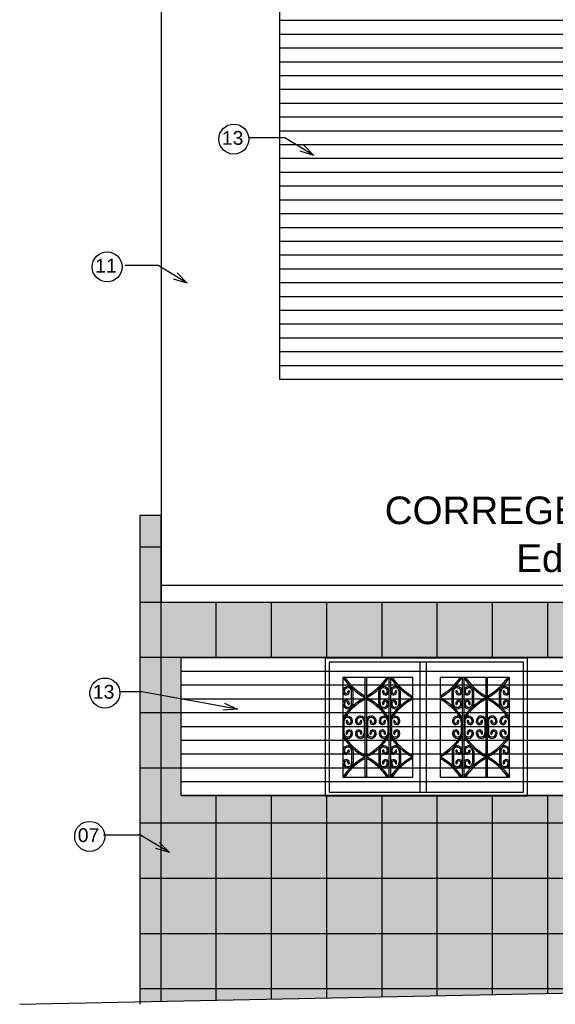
# Model space of a CAD drawing. Header units: inches. Extents: x 276 to 434, y 139 to 224.
# Tile 4 of 48: x 325 to 329, y 145 to 152. Entities that reach past the tile are written whole.
import ezdxf

# ---------------------------------------------------------------- set-up
doc = ezdxf.new("R2010")
doc.units = ezdxf.units.IN
doc.header["$MEASUREMENT"] = 0
for name, color, linetype in [('TJ-ESQUADRIA2', 2, 'Continuous'), ('TJ-FACHADA1', 1, 'Continuous'), ('TJ-FACHADA4', 4, 'Continuous'), ('TJ-FACHADA5', 5, 'Continuous'), ('TJ-PAGINACAO', 8, 'Continuous'), ('TJ-TEXTO', 2, 'Continuous'), ('TJ-TEXTO01 1PARA100', 1, 'Continuous')]:
    doc.layers.add(name, color=color, linetype=linetype)
doc.styles.add('Arial Narrow', font='txt', dxfattribs={"height": 0.25})
doc.styles.add('AVANT', font='txt')
doc.styles.get("Standard").update_dxf_attribs({"font": 'arial.ttf'})
doc.dimstyles.new('1_25', dxfattribs={"dimscale": 0, "dimtxt": 0.05, "dimasz": 0.025, "dimexe": 0.1, "dimexo": 0.15, "dimgap": 0.025, "dimtad": 1, "dimlfac": 0.5, "dimzin": 4, "dimdsep": 46, "dimtxsty": 'AVANT', "dimblk": 'OBLIQUE', "dimcen": 0.09, "dimse1": 1, "dimse2": 1, "dimclrd": 256, "dimclre": 256, "dimclrt": 256, "dimaunit": 1, "dimadec": 0, "dimazin": 0, "dimtfac": 1, "dimtmove": 2, "dimatfit": 3, "dimldrblk": 'OPEN30', "dimfxl": 1, "dimtolj": 1, "dimtzin": 0, "dimlwd": -1, "dimarcsym": 0})

# ---------------------------------------------------------------- blocks, each defined once
blk = doc.blocks.new('_OBLIQUE')
at = {"color": 0, "linetype": 'ByBlock'}
blk.add_line((-0.5, -0.5), (0.5, 0.5), dxfattribs=at)

msp = doc.modelspace()

# ---------------------------------------------------------------- hatches: boundary and pattern name
at = {"layer": 'TJ-FACHADA1'}
h = msp.add_hatch(dxfattribs=at)
h.set_pattern_fill('_USER', color=256, scale=0.1, pattern_type=0)
h.set_pattern_definition([(0, (326.24474, 147.17306), (0, 0.1), [])])
h.paths.add_polyline_path([(326.2447, 147.1731), (334.9981, 147.1731), (334.9981, 146.1731), (326.2447, 146.1731)])
at = {"layer": 'TJ-PAGINACAO'}
h = msp.add_hatch(dxfattribs=at)
h.set_pattern_fill('_USER', color=256, scale=0.4, double=1, pattern_type=0)
h.set_pattern_definition([(0, (335.2981, 147.57306), (0, 0.4), []), (90, (335.2981, 147.57306), (-0.4, 2e-17), [])])
h.paths.add_polyline_path([(333.0582, 146.3097), (333.0582, 147.0308), (333.5652, 147.0308), (333.5652, 146.3097)], flags=0)
h.paths.add_polyline_path([(333.7614, 146.3097), (333.7614, 147.0308), (334.2645, 147.0308), (334.2645, 146.3097)], flags=0)
h.paths.add_polyline_path([(331.4473, 146.3097), (330.9441, 146.3097), (330.9441, 147.0308), (331.4473, 147.0308)], flags=0)
h.paths.add_polyline_path([(330.748, 146.3097), (330.241, 146.3097), (330.241, 147.0308), (330.748, 147.0308)], flags=0)
h.paths.add_polyline_path([(328.6217, 146.3062), (328.1185, 146.3062), (328.1185, 147.0273), (328.6217, 147.0273)], flags=0)
h.paths.add_polyline_path([(327.9224, 146.3062), (327.4154, 146.3062), (327.4154, 147.0273), (327.9224, 147.0273)], flags=0)
h.paths.add_polyline_path([(328.7505, 146.1731), (327.2854, 146.1731), (327.2854, 146.1697), (328.7505, 146.1697)])
h.paths.add_polyline_path([(331.5773, 146.1731), (330.111, 146.1731), (330.111, 146.1697), (331.5773, 146.1697)])
h.paths.add_polyline_path([(326.2447, 146.1731), (326.2447, 147.1731), (334.9981, 147.1731), (334.9981, 146.1731)])
h.paths.add_polyline_path([(335.2981, 147.5731), (326.0997, 147.5731), (326.0997, 148.1994), (325.9447, 148.1994), (325.9447, 144.6776), (335.2981, 144.869)])
h = msp.add_hatch(dxfattribs=at)
h.set_pattern_fill('AR-CONC', color=21, scale=0.03, double=1)
h.set_pattern_definition([(50, (0, 0), (0.215178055, -0.01882564), [0.0225, -0.2475]), (355, (0, 0), (-0.0416254, 0.22565764), [0.018, -0.198]), (100.451444, (0.01793, -0.00157), (0.17355265, 0.206832), [0.01912206, -0.21034263]), (46.1842, (0, 0.06), (0.3201724, -0.04965578), [0.03375, -0.37125]), (96.63564, (0.02668, 0.05586), (0.28039858, 0.29223558), [0.0286831, -0.31551413]), (351.18416, (0, 0.06), (0.28039858, 0.29223558), [0.027, -0.297]), (21, (0.03, 0.045), (0.179072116, -0.12078567), [0.0225, -0.2475]), (326, (0.03, 0.045), (0.0729946, 0.21754501), [0.018, -0.198]), (71.451445, (0.04492, 0.03493), (0.25206671, 0.09675935), [0.01912206, -0.21034263]), (37.5, (0, 0), (0.003647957, 0.099868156), [0, -0.1956, 0, -0.201, 0, -0.19875]), (7.5, (0, 0), (0.07892086, 0.118323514), [0, -0.1146, 0, -0.1911, 0, -0.07575]), (327.5, (-0.0669, 0), (0.16014673, -0.006766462), [0, -0.075, 0, -0.234, 0, -0.3105]), (317.5, (-0.0969, 0), (0.17495585, 0.030031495), [0, -0.0975, 0, -0.1554, 0, -0.2205])])
h.paths.add_polyline_path([(331.4473, 147.0308), (331.4473, 146.3097), (330.9441, 146.3097), (330.9441, 147.0308)], flags=0)
h.paths.add_polyline_path([(331.3856, 146.9555, -0.700597), (331.4471, 146.9253, -1.004425), (331.4009, 146.9304, -1.069641), (331.4109, 146.9292, 0.995029), (331.4371, 146.9261, 1.06148), (331.3844, 146.9292), (331.3844, 146.8411, 1.06148), (331.4371, 146.8443, 0.995029), (331.4109, 146.8411, -1.069641), (331.4009, 146.84, -1.004425), (331.4471, 146.8451, -0.727127), (331.385, 146.8142, 0.068425), (331.2873, 146.8852), (331.2873, 146.8738, -0.111655), (331.4302, 146.7468, 0.598595), (331.3776, 146.7099, 1.014164), (331.4236, 146.7163, 0.934893), (331.4137, 146.7148, -1.023742), (331.3875, 146.7114, -1.056194), (331.4402, 146.7143), (331.4402, 146.6262, -1.056194), (331.3875, 146.6291, -1.023742), (331.4137, 146.6257, 0.934893), (331.4236, 146.6242, 1.014164), (331.3776, 146.6305, 0.598595), (331.4302, 146.5936, -0.111655), (331.2873, 146.4667), (331.2873, 146.4553, 0.068495), (331.3856, 146.5256, -0.700597), (331.4471, 146.4954, -1.004425), (331.4009, 146.5005, -1.069641), (331.4109, 146.4993, 0.995029), (331.4371, 146.4962, 1.06148), (331.3844, 146.4993), (331.3844, 146.4112, 1.06148), (331.4371, 146.4144, 0.995029), (331.4109, 146.4112, -1.069641), (331.4009, 146.4101, -1.004425), (331.4471, 146.4152, -0.727127), (331.385, 146.3843, 0.068425), (331.2873, 146.4553), (331.2873, 146.4667), (331.2757, 146.4667), (331.2757, 146.4553, 0.123887), (331.1157, 146.3097), (331.1157, 146.6195), (331.1041, 146.6195), (331.1041, 146.3097, 0.123887), (330.9441, 146.4553, 0.123887), (331.1041, 146.6009), (331.1041, 146.6195, -0.017901), (331.087, 146.5936, -0.59478), (331.0343, 146.6301, -1.004425), (331.0805, 146.625, -1.069641), (331.0706, 146.6262, 0.995029), (331.0443, 146.6293, 1.06148), (331.097, 146.6262), (331.097, 146.7143, 1.06148), (331.0443, 146.7111, 0.995029), (331.0706, 146.7143, -1.069641), (331.0805, 146.7154, -1.004425), (331.0343, 146.7103, -0.59478), (331.087, 146.7468, -0.017901), (331.1041, 146.721), (331.1041, 146.7396, 0.123887), (330.9441, 146.8852, 0.123887), (331.1041, 147.0308), (331.1041, 146.6195), (331.1157, 146.6195), (331.1157, 147.0308, 0.123887), (331.2757, 146.8852), (331.2757, 146.4667), (331.2873, 146.4667), (331.2873, 146.8852, 0.068495)], flags=0)
h.paths.add_polyline_path([(333.0582, 147.0308), (333.5652, 147.0308), (333.5652, 146.3097), (333.0582, 146.3097)], flags=0)
h.paths.add_polyline_path([(333.2182, 146.8852), (333.2182, 146.4667), (333.2298, 146.4667), (333.2298, 146.8852, 0.123887), (333.3898, 147.0308), (333.3898, 146.6195), (333.4014, 146.6195), (333.4014, 147.0308, 0.123887), (333.5614, 146.8852, 0.123887), (333.4014, 146.7396), (333.4014, 146.721, -0.017901), (333.4185, 146.7468, -0.59478), (333.4712, 146.7103, -1.004425), (333.425, 146.7154, -1.069641), (333.4349, 146.7143, 0.995029), (333.4612, 146.7111, 1.06148), (333.4085, 146.7143), (333.4085, 146.6262, 1.06148), (333.4612, 146.6293, 0.995029), (333.4349, 146.6262, -1.069641), (333.425, 146.625, -1.004425), (333.4712, 146.6301, -0.59478), (333.4185, 146.5936, -0.017901), (333.4014, 146.6195), (333.4014, 146.6009, 0.123887), (333.5614, 146.4553, 0.123887), (333.4014, 146.3097), (333.4014, 146.6195), (333.3898, 146.6195), (333.3898, 146.3097, 0.123887), (333.2298, 146.4553), (333.2298, 146.4667), (333.2182, 146.4667), (333.2182, 146.4553, 0.068495), (333.1199, 146.3849, -0.700597), (333.0584, 146.4152, -1.004425), (333.1046, 146.4101, -1.069641), (333.0946, 146.4112, 0.995029), (333.0684, 146.4144, 1.06148), (333.1211, 146.4112), (333.1211, 146.4993, 1.06148), (333.0684, 146.4962, 0.995029), (333.0946, 146.4993, -1.069641), (333.1046, 146.5005, -1.004425), (333.0584, 146.4954, -0.727127), (333.1205, 146.5263, 0.068425), (333.2182, 146.4553), (333.2182, 146.4667, -0.111655), (333.0753, 146.5936, 0.598595), (333.1279, 146.6305, 1.014164), (333.0819, 146.6242, 0.934893), (333.0918, 146.6257, -1.023742), (333.118, 146.6291, -1.056194), (333.0653, 146.6262), (333.0653, 146.7143, -1.056194), (333.118, 146.7114, -1.023742), (333.0918, 146.7148, 0.934893), (333.0819, 146.7163, 1.014164), (333.1279, 146.7099, 0.598595), (333.0753, 146.7468, -0.111655), (333.2182, 146.8738), (333.2182, 146.8852, 0.068495), (333.1199, 146.8148, -0.700597), (333.0584, 146.8451, -1.004425), (333.1046, 146.84, -1.069641), (333.0946, 146.8411, 0.995029), (333.0684, 146.8443, 1.06148), (333.1211, 146.8411), (333.1211, 146.9292, 1.06148), (333.0684, 146.9261, 0.995029), (333.0946, 146.9292, -1.069641), (333.1046, 146.9304, -1.004425), (333.0584, 146.9253, -0.727127), (333.1205, 146.9562, 0.068425)], flags=0)
h.paths.add_polyline_path([(331.1159, 146.8451, -1.004425), (331.1621, 146.84, -1.069641), (331.1522, 146.8411, 0.995029), (331.1259, 146.8443, 1.06148), (331.1786, 146.8411), (331.1786, 146.9292, 1.06148), (331.1259, 146.9261, 0.995029), (331.1522, 146.9292, -1.069641), (331.1621, 146.9304, -1.004425), (331.1159, 146.9253, -1.055855), (331.1886, 146.9292), (331.1886, 146.8411, -1.055855)], flags=0)
h.paths.add_polyline_path([(333.3169, 146.8411), (333.3169, 146.9292, -1.055855), (333.3896, 146.9253, -1.004425), (333.3434, 146.9304, -1.069641), (333.3533, 146.9292, 0.995029), (333.3796, 146.9261, 1.06148), (333.3269, 146.9292), (333.3269, 146.8411, 1.06148), (333.3796, 146.8443, 0.995029), (333.3533, 146.8411, -1.069641), (333.3434, 146.84, -1.004425), (333.3896, 146.8451, -1.055855)], flags=0)
h.paths.add_polyline_path([(331.1039, 146.9253, -1.004425), (331.0577, 146.9304, -1.069641), (331.0677, 146.9292, 0.995029), (331.0939, 146.9261, 1.06148), (331.0412, 146.9292), (331.0412, 146.8411, 1.06148), (331.0939, 146.8443, 0.995029), (331.0677, 146.8411, -1.069641), (331.0577, 146.84, -1.004425), (331.1039, 146.8451, -1.055855), (331.0312, 146.8411), (331.0312, 146.9292, -1.055855)], flags=0)
h.paths.add_polyline_path([(333.4743, 146.9292), (333.4743, 146.8411, -1.055855), (333.4016, 146.8451, -1.004425), (333.4478, 146.84, -1.069641), (333.4378, 146.8411, 0.995029), (333.4116, 146.8443, 1.06148), (333.4643, 146.8411), (333.4643, 146.9292, 1.06148), (333.4116, 146.9261, 0.995029), (333.4378, 146.9292, -1.069641), (333.4478, 146.9304, -1.004425), (333.4016, 146.9253, -1.055855)], flags=0)
h.paths.add_polyline_path([(331.1886, 146.4993), (331.1886, 146.4112, -1.055855), (331.1159, 146.4152, -1.004425), (331.1621, 146.4101, -1.069641), (331.1522, 146.4112, 0.995029), (331.1259, 146.4144, 1.06148), (331.1786, 146.4112), (331.1786, 146.4993, 1.06148), (331.1259, 146.4962, 0.995029), (331.1522, 146.4993, -1.069641), (331.1621, 146.5005, -1.004425), (331.1159, 146.4954, -1.055855)], flags=0)
h.paths.add_polyline_path([(333.3896, 146.4954, -1.004425), (333.3434, 146.5005, -1.069641), (333.3533, 146.4993, 0.995029), (333.3796, 146.4962, 1.06148), (333.3269, 146.4993), (333.3269, 146.4112, 1.06148), (333.3796, 146.4144, 0.995029), (333.3533, 146.4112, -1.069641), (333.3434, 146.4101, -1.004425), (333.3896, 146.4152, -1.055855), (333.3169, 146.4112), (333.3169, 146.4993, -1.055855)], flags=0)
h.paths.add_polyline_path([(331.1039, 146.4954, -1.004425), (331.0577, 146.5005, -1.069641), (331.0677, 146.4993, 0.995029), (331.0939, 146.4962, 1.06148), (331.0412, 146.4993), (331.0412, 146.4112, 1.06148), (331.0939, 146.4144, 0.995029), (331.0677, 146.4112, -1.069641), (331.0577, 146.4101, -1.004425), (331.1039, 146.4152, -1.055855), (331.0312, 146.4112), (331.0312, 146.4993, -1.055855)], flags=0)
h.paths.add_polyline_path([(333.4743, 146.4993), (333.4743, 146.4112, -1.055855), (333.4016, 146.4152, -1.004425), (333.4478, 146.4101, -1.069641), (333.4378, 146.4112, 0.995029), (333.4116, 146.4144, 1.06148), (333.4643, 146.4112), (333.4643, 146.4993, 1.06148), (333.4116, 146.4962, 0.995029), (333.4378, 146.4993, -1.069641), (333.4478, 146.5005, -1.004425), (333.4016, 146.4954, -1.055855)], flags=0)
h.paths.add_polyline_path([(330.748, 147.0308), (330.748, 146.3097), (330.241, 146.3097), (330.241, 147.0308)], flags=0)
h.paths.add_polyline_path([(333.7614, 147.0308), (334.2645, 147.0308), (334.2645, 146.3097), (333.7614, 146.3097)], flags=0)
h.paths.add_polyline_path([(330.7441, 146.8852, 0.123887), (330.5841, 146.7396), (330.5841, 146.721, -0.017901), (330.6013, 146.7468, -0.59478), (330.6539, 146.7103, -1.004425), (330.6078, 146.7154, -1.069641), (330.6177, 146.7143, 0.995029), (330.644, 146.7111, 1.06148), (330.5912, 146.7143), (330.5912, 146.6262, 1.06148), (330.644, 146.6293, 0.995029), (330.6177, 146.6262, -1.069641), (330.6078, 146.625, -1.004425), (330.6539, 146.6301, -0.59478), (330.6013, 146.5936, -0.017901), (330.5841, 146.6195), (330.5841, 146.6009, 0.123887), (330.7441, 146.4553, 0.123887), (330.5841, 146.3097), (330.5841, 146.6195), (330.5725, 146.6195), (330.5725, 146.3097, 0.123887), (330.4125, 146.4553), (330.4125, 146.4667), (330.401, 146.4667), (330.401, 146.4553, 0.068495), (330.3027, 146.3849, -0.700597), (330.2412, 146.4152, -1.004425), (330.2873, 146.4101, -1.069641), (330.2774, 146.4112, 0.995029), (330.2511, 146.4144, 1.06148), (330.3039, 146.4112), (330.3039, 146.4993, 1.06148), (330.2511, 146.4962, 0.995029), (330.2774, 146.4993, -1.069641), (330.2873, 146.5005, -1.004425), (330.2412, 146.4954, -0.727127), (330.3033, 146.5263, 0.068425), (330.401, 146.4553), (330.401, 146.4667, -0.111655), (330.2581, 146.5936, 0.598595), (330.3107, 146.6305, 1.014164), (330.2647, 146.6242, 0.934893), (330.2746, 146.6257, -1.023742), (330.3008, 146.6291, -1.056194), (330.2481, 146.6262), (330.2481, 146.7143, -1.056194), (330.3008, 146.7114, -1.023742), (330.2746, 146.7148, 0.934893), (330.2647, 146.7163, 1.014164), (330.3107, 146.7099, 0.598595), (330.2581, 146.7468, -0.111655), (330.401, 146.8738), (330.401, 146.8852, 0.068495), (330.3027, 146.8148, -0.700597), (330.2412, 146.8451, -1.004425), (330.2873, 146.84, -1.069641), (330.2774, 146.8411, 0.995029), (330.2511, 146.8443, 1.06148), (330.3039, 146.8411), (330.3039, 146.9292, 1.06148), (330.2511, 146.9261, 0.995029), (330.2774, 146.9292, -1.069641), (330.2873, 146.9304, -1.004425), (330.2412, 146.9253, -0.727127), (330.3033, 146.9562, 0.068425), (330.401, 146.8852), (330.401, 146.4667), (330.4125, 146.4667), (330.4125, 146.8852, 0.123887), (330.5725, 147.0308), (330.5725, 146.6195), (330.5841, 146.6195), (330.5841, 147.0308, 0.123887)], flags=0)
h.paths.add_polyline_path([(333.7614, 146.8852, 0.123887), (333.9214, 147.0308), (333.9214, 146.6195), (333.933, 146.6195), (333.933, 147.0308, 0.123887), (334.093, 146.8852), (334.093, 146.4667), (334.1045, 146.4667), (334.1045, 146.8852, 0.068495), (334.2028, 146.9555, -0.700597), (334.2643, 146.9253, -1.004425), (334.2182, 146.9304, -1.069641), (334.2281, 146.9292, 0.995029), (334.2544, 146.9261, 1.06148), (334.2016, 146.9292), (334.2016, 146.8411, 1.06148), (334.2544, 146.8443, 0.995029), (334.2281, 146.8411, -1.069641), (334.2182, 146.84, -1.004425), (334.2643, 146.8451, -0.727127), (334.2022, 146.8142, 0.068425), (334.1045, 146.8852), (334.1045, 146.8738, -0.111655), (334.2474, 146.7468, 0.598595), (334.1948, 146.7099, 1.014164), (334.2408, 146.7163, 0.934893), (334.2309, 146.7148, -1.023742), (334.2047, 146.7114, -1.056194), (334.2574, 146.7143), (334.2574, 146.6262, -1.056194), (334.2047, 146.6291, -1.023742), (334.2309, 146.6257, 0.934893), (334.2408, 146.6242, 1.014164), (334.1948, 146.6305, 0.598595), (334.2474, 146.5936, -0.111655), (334.1045, 146.4667), (334.1045, 146.4553, 0.068495), (334.2028, 146.5256, -0.700597), (334.2643, 146.4954, -1.004425), (334.2182, 146.5005, -1.069641), (334.2281, 146.4993, 0.995029), (334.2544, 146.4962, 1.06148), (334.2016, 146.4993), (334.2016, 146.4112, 1.06148), (334.2544, 146.4144, 0.995029), (334.2281, 146.4112, -1.069641), (334.2182, 146.4101, -1.004425), (334.2643, 146.4152, -0.727127), (334.2022, 146.3843, 0.068425), (334.1045, 146.4553), (334.1045, 146.4667), (334.093, 146.4667), (334.093, 146.4553, 0.123887), (333.933, 146.3097), (333.933, 146.6195), (333.9214, 146.6195), (333.9214, 146.3097, 0.123887), (333.7614, 146.4553, 0.123887), (333.9214, 146.6009), (333.9214, 146.6195, -0.017901), (333.9042, 146.5936, -0.59478), (333.8516, 146.6301, -1.004425), (333.8977, 146.625, -1.069641), (333.8878, 146.6262, 0.995029), (333.8615, 146.6293, 1.06148), (333.9143, 146.6262), (333.9143, 146.7143, 1.06148), (333.8615, 146.7111, 0.995029), (333.8878, 146.7143, -1.069641), (333.8977, 146.7154, -1.004425), (333.8516, 146.7103, -0.59478), (333.9042, 146.7468, -0.017901), (333.9214, 146.721), (333.9214, 146.7396, 0.123887)], flags=0)
h.paths.add_polyline_path([(330.657, 146.9292), (330.657, 146.8411, -1.055855), (330.5843, 146.8451, -1.004425), (330.6305, 146.84, -1.069641), (330.6206, 146.8411, 0.995029), (330.5943, 146.8443, 1.06148), (330.647, 146.8411), (330.647, 146.9292, 1.06148), (330.5943, 146.9261, 0.995029), (330.6206, 146.9292, -1.069641), (330.6305, 146.9304, -1.004425), (330.5843, 146.9253, -1.055855)], flags=0)
h.paths.add_polyline_path([(333.9212, 146.9253, -1.004425), (333.875, 146.9304, -1.069641), (333.8849, 146.9292, 0.995029), (333.9112, 146.9261, 1.06148), (333.8585, 146.9292), (333.8585, 146.8411, 1.06148), (333.9112, 146.8443, 0.995029), (333.8849, 146.8411, -1.069641), (333.875, 146.84, -1.004425), (333.9212, 146.8451, -1.055855), (333.8485, 146.8411), (333.8485, 146.9292, -1.055855)], flags=0)
h.paths.add_polyline_path([(330.5723, 146.9253, -1.004425), (330.5262, 146.9304, -1.069641), (330.5361, 146.9292, 0.995029), (330.5624, 146.9261, 1.06148), (330.5096, 146.9292), (330.5096, 146.8411, 1.06148), (330.5624, 146.8443, 0.995029), (330.5361, 146.8411, -1.069641), (330.5262, 146.84, -1.004425), (330.5723, 146.8451, -1.055855), (330.4996, 146.8411), (330.4996, 146.9292, -1.055855)], flags=0)
h.paths.add_polyline_path([(334.0059, 146.9292), (334.0059, 146.8411, -1.055855), (333.9332, 146.8451, -1.004425), (333.9793, 146.84, -1.069641), (333.9694, 146.8411, 0.995029), (333.9431, 146.8443, 1.06148), (333.9959, 146.8411), (333.9959, 146.9292, 1.06148), (333.9431, 146.9261, 0.995029), (333.9694, 146.9292, -1.069641), (333.9793, 146.9304, -1.004425), (333.9332, 146.9253, -1.055855)], flags=0)
h.paths.add_polyline_path([(330.657, 146.4993), (330.657, 146.4112, -1.055855), (330.5843, 146.4152, -1.004425), (330.6305, 146.4101, -1.069641), (330.6206, 146.4112, 0.995029), (330.5943, 146.4144, 1.06148), (330.647, 146.4112), (330.647, 146.4993, 1.06148), (330.5943, 146.4962, 0.995029), (330.6206, 146.4993, -1.069641), (330.6305, 146.5005, -1.004425), (330.5843, 146.4954, -1.055855)], flags=0)
h.paths.add_polyline_path([(333.9212, 146.4954, -1.004425), (333.875, 146.5005, -1.069641), (333.8849, 146.4993, 0.995029), (333.9112, 146.4962, 1.06148), (333.8585, 146.4993), (333.8585, 146.4112, 1.06148), (333.9112, 146.4144, 0.995029), (333.8849, 146.4112, -1.069641), (333.875, 146.4101, -1.004425), (333.9212, 146.4152, -1.055855), (333.8485, 146.4112), (333.8485, 146.4993, -1.055855)], flags=0)
h.paths.add_polyline_path([(330.5723, 146.4954, -1.004425), (330.5262, 146.5005, -1.069641), (330.5361, 146.4993, 0.995029), (330.5624, 146.4962, 1.06148), (330.5096, 146.4993), (330.5096, 146.4112, 1.06148), (330.5624, 146.4144, 0.995029), (330.5361, 146.4112, -1.069641), (330.5262, 146.4101, -1.004425), (330.5723, 146.4152, -1.055855), (330.4996, 146.4112), (330.4996, 146.4993, -1.055855)], flags=0)
h.paths.add_polyline_path([(334.0059, 146.4993), (334.0059, 146.4112, -1.055855), (333.9332, 146.4152, -1.004425), (333.9793, 146.4101, -1.069641), (333.9694, 146.4112, 0.995029), (333.9431, 146.4144, 1.06148), (333.9959, 146.4112), (333.9959, 146.4993, 1.06148), (333.9431, 146.4962, 0.995029), (333.9694, 146.4993, -1.069641), (333.9793, 146.5005, -1.004425), (333.9332, 146.4954, -1.055855)], flags=0)
h.paths.add_polyline_path([(328.6217, 147.0273), (328.6217, 146.3062), (328.1185, 146.3062), (328.1185, 147.0273)], flags=0)
h.paths.add_polyline_path([(328.56, 146.9521, -0.700597), (328.6215, 146.9218, -1.004425), (328.5753, 146.9269, -1.069641), (328.5853, 146.9258, 0.995029), (328.6115, 146.9226, 1.06148), (328.5588, 146.9258), (328.5588, 146.8377, 1.06148), (328.6115, 146.8408, 0.995029), (328.5853, 146.8377, -1.069641), (328.5753, 146.8365, -1.004425), (328.6215, 146.8416, -0.727127), (328.5594, 146.8107, 0.068425), (328.4617, 146.8817), (328.4617, 146.8703, -0.111655), (328.6046, 146.7434, 0.598595), (328.552, 146.7064, 1.014164), (328.598, 146.7128, 0.934893), (328.5881, 146.7113, -1.023742), (328.5619, 146.7079, -1.056194), (328.6146, 146.7108), (328.6146, 146.6227, -1.056194), (328.5619, 146.6256, -1.023742), (328.5881, 146.6222, 0.934893), (328.598, 146.6207, 1.014164), (328.552, 146.6271, 0.598595), (328.6046, 146.5902, -0.111655), (328.4617, 146.4632), (328.4617, 146.4518, 0.068495), (328.56, 146.5222, -0.700597), (328.6215, 146.4919, -1.004425), (328.5753, 146.497, -1.069641), (328.5853, 146.4959, 0.995029), (328.6115, 146.4927, 1.06148), (328.5588, 146.4959), (328.5588, 146.4078, 1.06148), (328.6115, 146.4109, 0.995029), (328.5853, 146.4078, -1.069641), (328.5753, 146.4066, -1.004425), (328.6215, 146.4117, -0.727127), (328.5594, 146.3808, 0.068425), (328.4617, 146.4518), (328.4617, 146.4632), (328.4501, 146.4632), (328.4501, 146.4518, 0.123887), (328.2901, 146.3062), (328.2901, 146.616), (328.2785, 146.616), (328.2785, 146.3062, 0.123887), (328.1185, 146.4518, 0.123887), (328.2785, 146.5974), (328.2785, 146.616, -0.017901), (328.2614, 146.5902, -0.59478), (328.2087, 146.6267, -1.004425), (328.2549, 146.6216, -1.069641), (328.245, 146.6227, 0.995029), (328.2187, 146.6259, 1.06148), (328.2714, 146.6227), (328.2714, 146.7108, 1.06148), (328.2187, 146.7077, 0.995029), (328.245, 146.7108, -1.069641), (328.2549, 146.7119, -1.004425), (328.2087, 146.7069, -0.59478), (328.2614, 146.7434, -0.017901), (328.2785, 146.7175), (328.2785, 146.7361, 0.123887), (328.1185, 146.8817, 0.123887), (328.2785, 147.0273), (328.2785, 146.616), (328.2901, 146.616), (328.2901, 147.0273, 0.123887), (328.4501, 146.8817), (328.4501, 146.4632), (328.4617, 146.4632), (328.4617, 146.8817, 0.068495)], flags=0)
h.paths.add_polyline_path([(328.2904, 146.8416, -1.004425), (328.3365, 146.8365, -1.069641), (328.3266, 146.8377, 0.995029), (328.3003, 146.8408, 1.06148), (328.3531, 146.8377), (328.3531, 146.9258, 1.06148), (328.3003, 146.9226, 0.995029), (328.3266, 146.9258, -1.069641), (328.3365, 146.9269, -1.004425), (328.2904, 146.9218, -1.055855), (328.3631, 146.9258), (328.3631, 146.8377, -1.055855)], flags=0)
h.paths.add_polyline_path([(328.3631, 146.4959), (328.3631, 146.4078, -1.055855), (328.2904, 146.4117, -1.004425), (328.3365, 146.4066, -1.069641), (328.3266, 146.4078, 0.995029), (328.3003, 146.4109, 1.06148), (328.3531, 146.4078), (328.3531, 146.4959, 1.06148), (328.3003, 146.4927, 0.995029), (328.3266, 146.4959, -1.069641), (328.3365, 146.497, -1.004425), (328.2904, 146.4919, -1.055855)], flags=0)
h.paths.add_polyline_path([(328.2783, 146.9218, -1.004425), (328.2322, 146.9269, -1.069641), (328.2421, 146.9258, 0.995029), (328.2684, 146.9226, 1.06148), (328.2156, 146.9258), (328.2156, 146.8377, 1.06148), (328.2684, 146.8408, 0.995029), (328.2421, 146.8377, -1.069641), (328.2322, 146.8365, -1.004425), (328.2783, 146.8416, -1.055855), (328.2056, 146.8377), (328.2056, 146.9258, -1.055855)], flags=0)
h.paths.add_polyline_path([(328.2783, 146.4919, -1.004425), (328.2322, 146.497, -1.069641), (328.2421, 146.4959, 0.995029), (328.2684, 146.4927, 1.06148), (328.2156, 146.4959), (328.2156, 146.4078, 1.06148), (328.2684, 146.4109, 0.995029), (328.2421, 146.4078, -1.069641), (328.2322, 146.4066, -1.004425), (328.2783, 146.4117, -1.055855), (328.2056, 146.4078), (328.2056, 146.4959, -1.055855)], flags=0)
h.paths.add_polyline_path([(327.9224, 147.0273), (327.9224, 146.3062), (327.4154, 146.3062), (327.4154, 147.0273)], flags=0)
h.paths.add_polyline_path([(327.9185, 146.8817, 0.123887), (327.7585, 146.7361), (327.7585, 146.7175, -0.017901), (327.7757, 146.7434, -0.59478), (327.8283, 146.7069, -1.004425), (327.7822, 146.7119, -1.069641), (327.7921, 146.7108, 0.995029), (327.8184, 146.7077, 1.06148), (327.7657, 146.7108), (327.7657, 146.6227, 1.06148), (327.8184, 146.6259, 0.995029), (327.7921, 146.6227, -1.069641), (327.7822, 146.6216, -1.004425), (327.8283, 146.6267, -0.59478), (327.7757, 146.5902, -0.017901), (327.7585, 146.616), (327.7585, 146.5974, 0.123887), (327.9185, 146.4518, 0.123887), (327.7585, 146.3062), (327.7585, 146.616), (327.747, 146.616), (327.747, 146.3062, 0.123887), (327.587, 146.4518), (327.587, 146.4632), (327.5754, 146.4632), (327.5754, 146.4518, 0.068495), (327.4771, 146.3815, -0.700597), (327.4156, 146.4117, -1.004425), (327.4618, 146.4066, -1.069641), (327.4518, 146.4078, 0.995029), (327.4256, 146.4109, 1.06148), (327.4783, 146.4078), (327.4783, 146.4959, 1.06148), (327.4256, 146.4927, 0.995029), (327.4518, 146.4959, -1.069641), (327.4618, 146.497, -1.004425), (327.4156, 146.4919, -0.727127), (327.4777, 146.5228, 0.068425), (327.5754, 146.4518), (327.5754, 146.4632, -0.111655), (327.4325, 146.5902, 0.598595), (327.4851, 146.6271, 1.014164), (327.4391, 146.6207, 0.934893), (327.449, 146.6222, -1.023742), (327.4752, 146.6256, -1.056194), (327.4225, 146.6227), (327.4225, 146.7108, -1.056194), (327.4752, 146.7079, -1.023742), (327.449, 146.7113, 0.934893), (327.4391, 146.7128, 1.014164), (327.4851, 146.7064, 0.598595), (327.4325, 146.7434, -0.111655), (327.5754, 146.8703), (327.5754, 146.8817, 0.068495), (327.4771, 146.8114, -0.700597), (327.4156, 146.8416, -1.004425), (327.4618, 146.8365, -1.069641), (327.4518, 146.8377, 0.995029), (327.4256, 146.8408, 1.06148), (327.4783, 146.8377), (327.4783, 146.9258, 1.06148), (327.4256, 146.9226, 0.995029), (327.4518, 146.9258, -1.069641), (327.4618, 146.9269, -1.004425), (327.4156, 146.9218, -0.727127), (327.4777, 146.9527, 0.068425), (327.5754, 146.8817), (327.5754, 146.4632), (327.587, 146.4632), (327.587, 146.8817, 0.123887), (327.747, 147.0273), (327.747, 146.616), (327.7585, 146.616), (327.7585, 147.0273, 0.123887)], flags=0)
h.paths.add_polyline_path([(327.8315, 146.9258), (327.8315, 146.8377, -1.055855), (327.7588, 146.8416, -1.004425), (327.8049, 146.8365, -1.069641), (327.795, 146.8377, 0.995029), (327.7687, 146.8408, 1.06148), (327.8215, 146.8377), (327.8215, 146.9258, 1.06148), (327.7687, 146.9226, 0.995029), (327.795, 146.9258, -1.069641), (327.8049, 146.9269, -1.004425), (327.7588, 146.9218, -1.055855)], flags=0)
h.paths.add_polyline_path([(327.8315, 146.4959), (327.8315, 146.4078, -1.055855), (327.7588, 146.4117, -1.004425), (327.8049, 146.4066, -1.069641), (327.795, 146.4078, 0.995029), (327.7687, 146.4109, 1.06148), (327.8215, 146.4078), (327.8215, 146.4959, 1.06148), (327.7687, 146.4927, 0.995029), (327.795, 146.4959, -1.069641), (327.8049, 146.497, -1.004425), (327.7588, 146.4919, -1.055855)], flags=0)
h.paths.add_polyline_path([(327.7467, 146.9218, -1.004425), (327.7006, 146.9269, -1.069641), (327.7105, 146.9258, 0.995029), (327.7368, 146.9226, 1.06148), (327.684, 146.9258), (327.684, 146.8377, 1.06148), (327.7368, 146.8408, 0.995029), (327.7105, 146.8377, -1.069641), (327.7006, 146.8365, -1.004425), (327.7467, 146.8416, -1.055855), (327.674, 146.8377), (327.674, 146.9258, -1.055855)], flags=0)
h.paths.add_polyline_path([(327.7467, 146.4919, -1.004425), (327.7006, 146.497, -1.069641), (327.7105, 146.4959, 0.995029), (327.7368, 146.4927, 1.06148), (327.684, 146.4959), (327.684, 146.4078, 1.06148), (327.7368, 146.4109, 0.995029), (327.7105, 146.4078, -1.069641), (327.7006, 146.4066, -1.004425), (327.7467, 146.4117, -1.055855), (327.674, 146.4078), (327.674, 146.4959, -1.055855)], flags=0)
h.paths.add_polyline_path([(328.7505, 146.1731), (327.2854, 146.1731), (327.2854, 146.1697), (328.7505, 146.1697)])
h.paths.add_polyline_path([(331.5773, 146.1731), (330.111, 146.1731), (330.111, 146.1697), (331.5773, 146.1697)])
h.paths.add_polyline_path([(326.2447, 146.1731), (326.2447, 147.1731), (334.9981, 147.1731), (334.9981, 146.1731)])
h.paths.add_polyline_path([(335.2981, 147.5731), (326.0997, 147.5731), (326.0997, 148.1994), (325.9447, 148.1994), (325.9447, 144.6776), (335.2981, 144.869)])

# ---------------------------------------------------------------- linework, layer by layer
at = {"layer": 'TJ-ESQUADRIA2', "color": 1}
for p, q in [((327.9724, 147.1373), (327.9724, 146.1962)), ((328.0185, 147.1373), (328.0185, 146.3062)), ((328.0185, 146.3062), (328.0185, 146.1962))]:
    msp.add_line(p, q, dxfattribs=at)
at = {"layer": 'TJ-ESQUADRIA2', "color": 252, "true_color": 0x939598}
for p, q in [((327.5754, 146.3062), (327.5754, 147.0273)), ((327.587, 147.0273), (327.587, 146.3062)), ((327.747, 147.0273), (327.747, 146.3062)), ((327.7585, 147.0273), (327.7585, 146.3062)), ((328.2785, 147.0273), (328.2785, 146.3062)), ((328.2901, 147.0273), (328.2901, 146.3062)), ((328.4501, 147.0273), (328.4501, 146.3062)), ((328.4617, 146.3062), (328.4617, 147.0273)), ((327.4783, 146.8377), (327.4783, 146.9258)), ((327.4883, 146.8377), (327.4883, 146.9258)), ((327.674, 146.8377), (327.674, 146.9258)), ((327.684, 146.8377), (327.684, 146.9258)), ((327.8215, 146.8377), (327.8215, 146.9258)), ((327.8315, 146.8377), (327.8315, 146.9258)), ((328.2056, 146.8377), (328.2056, 146.9258)), ((328.2156, 146.8377), (328.2156, 146.9258)), ((328.3531, 146.8377), (328.3531, 146.9258)), ((328.3631, 146.8377), (328.3631, 146.9258)), ((328.5488, 146.8377), (328.5488, 146.9258)), ((328.5588, 146.8377), (328.5588, 146.9258)), ((327.4225, 146.7108), (327.4225, 146.6227)), ((327.5683, 146.7108), (327.5683, 146.6227)), ((327.5941, 146.7108), (327.5941, 146.6227)), ((327.7399, 146.7108), (327.7399, 146.6227)), ((327.7657, 146.7108), (327.7657, 146.6227)), ((328.2714, 146.7108), (328.2714, 146.6227)), ((328.2972, 146.7108), (328.2972, 146.6227)), ((328.443, 146.7108), (328.443, 146.6227)), ((328.4688, 146.7108), (328.4688, 146.6227)), ((328.6146, 146.7108), (328.6146, 146.6227)), ((327.7585, 146.616), (327.747, 146.616)), ((328.2785, 146.616), (328.2901, 146.616)), ((327.4783, 146.4959), (327.4783, 146.4078)), ((327.4883, 146.4959), (327.4883, 146.4078)), ((327.674, 146.4959), (327.674, 146.4078)), ((327.684, 146.4959), (327.684, 146.4078)), ((327.8215, 146.4959), (327.8215, 146.4078)), ((327.8315, 146.4959), (327.8315, 146.4078)), ((328.2056, 146.4959), (328.2056, 146.4078)), ((328.2156, 146.4959), (328.2156, 146.4078)), ((328.3531, 146.4959), (328.3531, 146.4078)), ((328.3631, 146.4959), (328.3631, 146.4078)), ((328.5488, 146.4959), (328.5488, 146.4078)), ((328.5588, 146.4959), (328.5588, 146.4078)), ((327.587, 146.4632), (327.5754, 146.4632)), ((328.4501, 146.4632), (328.4617, 146.4632))]:
    msp.add_line(p, q, dxfattribs=at)
at = {"layer": 'TJ-ESQUADRIA2'}
for points in [[(327.2854, 146.1697), (328.7505, 146.1697), (328.7505, 147.1673), (327.2854, 147.1673)], [(327.3154, 146.1962), (328.7217, 146.1962), (328.7217, 147.1373), (327.3154, 147.1373)]]:
    msp.add_lwpolyline(points, close=True, dxfattribs=at)
at = {"layer": 'TJ-ESQUADRIA2', "color": 1}
for points in [[(327.9224, 147.0273), (327.4154, 147.0273), (327.4154, 146.3062), (327.9224, 146.3062)], [(328.1185, 147.0273), (328.1185, 146.3062), (328.6217, 146.3062), (328.6217, 147.0273)]]:
    msp.add_lwpolyline(points, close=True, dxfattribs=at)
at = {"layer": 'TJ-ESQUADRIA2', "color": 252, "true_color": 0x939598}
for centre, radius, start, end in [((327.7847, 147.2724), 0.4433, 213.57369, 241.82247), ((327.7847, 147.2724), 0.4333, 214.45601, 241.11165), ((327.3777, 147.2724), 0.4433, 298.17753, 326.42631), ((327.3777, 147.2724), 0.4333, 298.88835, 325.54399), ((328.1279, 147.2724), 0.4433, 213.57369, 241.82247), ((328.1279, 147.2724), 0.4333, 214.45601, 241.11165), ((327.9092, 147.2724), 0.4433, 298.17753, 326.42631), ((327.9092, 147.2724), 0.4333, 298.88835, 325.54399), ((328.6594, 147.2724), 0.4433, 213.57369, 241.82247), ((328.6594, 147.2724), 0.4333, 214.45601, 241.11165), ((328.2524, 147.2724), 0.4433, 298.17753, 326.42631), ((328.2524, 147.2724), 0.4333, 298.88835, 325.54399), ((327.4518, 146.9258), 0.0365, 0, 186.83296), ((327.4387, 146.9243), 0.0232, 187.11851, 6.5474), ((327.4518, 146.9258), 0.0265, 0, 186.83296), ((327.4387, 146.9243), 0.0132, 187.11851, 6.5474), ((327.4568, 146.9267), 0.00501, 2.69298, 190.40182), ((327.7105, 146.9258), 0.0365, 353.16704, 180), ((327.7105, 146.9258), 0.0265, 353.16704, 180), ((327.7236, 146.9243), 0.0232, 173.4526, 352.88149), ((327.7056, 146.9267), 0.00501, 349.59818, 177.30702), ((327.7236, 146.9243), 0.0132, 173.4526, 352.88149), ((327.795, 146.9258), 0.0365, 0, 186.83296), ((327.7819, 146.9243), 0.0232, 187.11851, 6.5474), ((327.795, 146.9258), 0.0265, 0, 186.83296), ((327.7819, 146.9243), 0.0132, 187.11851, 6.5474), ((327.7999, 146.9267), 0.00501, 2.69298, 190.40182), ((328.2421, 146.9258), 0.0365, 353.16704, 180), ((328.2421, 146.9258), 0.0265, 353.16704, 180), ((328.2552, 146.9243), 0.0232, 173.4526, 352.88149), ((328.2372, 146.9267), 0.00501, 349.59818, 177.30702), ((328.2552, 146.9243), 0.0132, 173.4526, 352.88149), ((328.3266, 146.9258), 0.0365, 0, 186.83296), ((328.3135, 146.9243), 0.0232, 187.11851, 6.5474), ((328.3266, 146.9258), 0.0265, 0, 186.83296), ((328.3135, 146.9243), 0.0132, 187.11851, 6.5474), ((328.3315, 146.9267), 0.00501, 2.69298, 190.40182), ((328.5853, 146.9258), 0.0365, 353.16704, 180), ((328.5853, 146.9258), 0.0265, 353.16704, 180), ((328.5984, 146.9243), 0.0232, 173.4526, 352.88149), ((328.5803, 146.9267), 0.00501, 349.59818, 177.30702), ((328.5984, 146.9243), 0.0132, 173.4526, 352.88149), ((327.7847, 146.491), 0.4433, 118.17753, 146.42631), ((327.7847, 146.491), 0.4333, 118.88835, 148.47434), ((327.4387, 146.8392), 0.0232, 353.4526, 172.88149), ((327.4387, 146.8392), 0.0132, 353.4526, 172.88149), ((327.3777, 146.491), 0.4433, 33.57369, 61.82247), ((327.3777, 146.491), 0.4333, 31.52566, 61.11165), ((327.7236, 146.8392), 0.0232, 7.11851, 186.5474), ((327.7236, 146.8392), 0.0132, 7.11851, 186.5474), ((328.1279, 146.491), 0.4433, 118.17753, 146.42631), ((328.1279, 146.491), 0.4333, 118.88835, 148.47434), ((327.7819, 146.8392), 0.0232, 353.4526, 172.88149), ((327.7819, 146.8392), 0.0132, 353.4526, 172.88149), ((327.9092, 146.491), 0.4433, 33.57369, 61.82247), ((327.9092, 146.491), 0.4333, 31.52566, 61.11165), ((328.2552, 146.8392), 0.0232, 7.11851, 186.5474), ((328.2552, 146.8392), 0.0132, 7.11851, 186.5474), ((328.6594, 146.491), 0.4433, 118.17753, 146.42631), ((328.6594, 146.491), 0.4333, 118.88835, 148.47434), ((328.3135, 146.8392), 0.0232, 353.4526, 172.88149), ((328.3135, 146.8392), 0.0132, 353.4526, 172.88149), ((328.2524, 146.491), 0.4433, 33.57369, 61.82247), ((328.2524, 146.491), 0.4333, 31.52566, 61.11165), ((328.5984, 146.8392), 0.0232, 7.11851, 186.5474), ((328.5984, 146.8392), 0.0132, 7.11851, 186.5474), ((327.4518, 146.8377), 0.0365, 173.16704, 0), ((327.4518, 146.8377), 0.0265, 173.16704, 0), ((327.4568, 146.8368), 0.00501, 169.59818, 357.30702), ((327.7105, 146.8377), 0.0365, 180, 6.83296), ((327.7105, 146.8377), 0.0265, 180, 6.83296), ((327.7056, 146.8368), 0.00501, 182.69298, 10.40182), ((327.795, 146.8377), 0.0365, 173.16704, 0), ((327.795, 146.8377), 0.0265, 173.16704, 0), ((327.7999, 146.8368), 0.00501, 169.59818, 357.30702), ((328.2421, 146.8377), 0.0365, 180, 6.83296), ((328.2421, 146.8377), 0.0265, 180, 6.83296), ((328.2372, 146.8368), 0.00501, 182.69298, 10.40182), ((328.3266, 146.8377), 0.0365, 173.16704, 0), ((328.3266, 146.8377), 0.0265, 173.16704, 0), ((328.3315, 146.8368), 0.00501, 169.59818, 357.30702), ((328.5853, 146.8377), 0.0365, 180, 6.83296), ((328.5853, 146.8377), 0.0265, 180, 6.83296), ((328.5803, 146.8368), 0.00501, 182.69298, 10.40182), ((327.4489, 146.7108), 0.0265, 353.16704, 180), ((327.4489, 146.7108), 0.0365, 353.16704, 116.74832), ((327.4621, 146.7093), 0.0232, 173.4526, 352.88149), ((327.444, 146.7117), 0.00501, 349.59818, 177.30702), ((327.4621, 146.7093), 0.0132, 173.4526, 352.88149), ((327.5418, 146.7108), 0.0365, 22.99548, 186.83296), ((327.5287, 146.7093), 0.0232, 187.11851, 6.5474), ((327.5418, 146.7108), 0.0265, 0, 186.83296), ((327.5287, 146.7093), 0.0132, 187.11851, 6.5474), ((327.5467, 146.7117), 0.00501, 2.69298, 190.40182), ((327.6205, 146.7108), 0.0365, 353.16704, 157.00452), ((327.6205, 146.7108), 0.0265, 353.16704, 180), ((327.6337, 146.7093), 0.0232, 173.4526, 352.88149), ((327.6156, 146.7117), 0.00501, 349.59818, 177.30702), ((327.6337, 146.7093), 0.0132, 173.4526, 352.88149), ((327.7134, 146.7108), 0.0365, 63.25168, 186.83296), ((327.7003, 146.7093), 0.0232, 187.11851, 6.5474), ((327.7134, 146.7108), 0.0265, 0, 186.83296), ((327.7003, 146.7093), 0.0132, 187.11851, 6.5474), ((327.7183, 146.7117), 0.00501, 2.69298, 190.40182), ((327.7921, 146.7108), 0.0265, 353.16704, 180), ((327.7921, 146.7108), 0.0365, 353.16704, 116.74832), ((327.8052, 146.7093), 0.0232, 173.4526, 352.88149), ((327.7872, 146.7117), 0.00501, 349.59818, 177.30702), ((327.8052, 146.7093), 0.0132, 173.4526, 352.88149), ((328.245, 146.7108), 0.0365, 63.25168, 186.83296), ((328.2318, 146.7093), 0.0232, 187.11851, 6.5474), ((328.245, 146.7108), 0.0265, 0, 186.83296), ((328.2318, 146.7093), 0.0132, 187.11851, 6.5474), ((328.2499, 146.7117), 0.00501, 2.69298, 190.40182), ((328.3237, 146.7108), 0.0265, 353.16704, 180), ((328.3237, 146.7108), 0.0365, 353.16704, 116.74832), ((328.3368, 146.7093), 0.0232, 173.4526, 352.88149), ((328.3188, 146.7117), 0.00501, 349.59818, 177.30702), ((328.3368, 146.7093), 0.0132, 173.4526, 352.88149), ((328.4166, 146.7108), 0.0365, 22.99548, 186.83296), ((328.4034, 146.7093), 0.0232, 187.11851, 6.5474), ((328.4166, 146.7108), 0.0265, 0, 186.83296), ((328.4034, 146.7093), 0.0132, 187.11851, 6.5474), ((328.4215, 146.7117), 0.00501, 2.69298, 190.40182), ((328.4953, 146.7108), 0.0365, 353.16704, 157.00452), ((328.4953, 146.7108), 0.0265, 353.16704, 180), ((328.5084, 146.7093), 0.0232, 173.4526, 352.88149), ((328.4904, 146.7117), 0.00501, 349.59818, 177.30702), ((328.5084, 146.7093), 0.0132, 173.4526, 352.88149), ((328.5882, 146.7108), 0.0365, 63.25168, 186.83296), ((328.575, 146.7093), 0.0232, 187.11851, 6.5474), ((328.5882, 146.7108), 0.0265, 0, 186.83296), ((328.575, 146.7093), 0.0132, 187.11851, 6.5474), ((328.5931, 146.7117), 0.00501, 2.69298, 190.40182), ((327.4621, 146.6242), 0.0232, 7.11851, 186.5474), ((327.4621, 146.6242), 0.0132, 7.11851, 186.5474), ((327.5287, 146.6242), 0.0232, 353.4526, 172.88149), ((327.5287, 146.6242), 0.0132, 353.4526, 172.88149), ((327.6337, 146.6242), 0.0232, 7.11851, 186.5474), ((327.6337, 146.6242), 0.0132, 7.11851, 186.5474), ((327.7003, 146.6242), 0.0232, 353.4526, 172.88149), ((327.7003, 146.6242), 0.0132, 353.4526, 172.88149), ((327.8052, 146.6242), 0.0232, 7.11851, 186.5474), ((327.8052, 146.6242), 0.0132, 7.11851, 186.5474), ((328.2318, 146.6242), 0.0232, 353.4526, 172.88149), ((328.2318, 146.6242), 0.0132, 353.4526, 172.88149), ((328.3368, 146.6242), 0.0232, 7.11851, 186.5474), ((328.3368, 146.6242), 0.0132, 7.11851, 186.5474), ((328.4034, 146.6242), 0.0232, 353.4526, 172.88149), ((328.4034, 146.6242), 0.0132, 353.4526, 172.88149), ((328.5084, 146.6242), 0.0232, 7.11851, 186.5474), ((328.5084, 146.6242), 0.0132, 7.11851, 186.5474), ((328.575, 146.6242), 0.0232, 353.4526, 172.88149), ((328.575, 146.6242), 0.0132, 353.4526, 172.88149), ((327.7847, 146.8425), 0.4333, 211.52566, 241.11165), ((327.7847, 146.8425), 0.4433, 213.57369, 241.82247), ((327.4489, 146.6227), 0.0265, 180, 6.83296), ((327.4489, 146.6227), 0.0365, 243.25168, 6.83296), ((327.444, 146.6218), 0.00501, 182.69298, 10.40182), ((327.5418, 146.6227), 0.0365, 173.16704, 337.00452), ((327.5418, 146.6227), 0.0265, 173.16704, 0), ((327.5467, 146.6218), 0.00501, 169.59818, 357.30702), ((327.6205, 146.6227), 0.0365, 202.99548, 6.83296), ((327.3777, 146.8425), 0.4333, 298.88835, 328.47434), ((327.3777, 146.8425), 0.4433, 298.17753, 326.42631), ((327.6205, 146.6227), 0.0265, 180, 6.83296), ((327.6156, 146.6218), 0.00501, 182.69298, 10.40182), ((327.7134, 146.6227), 0.0365, 173.16704, 296.74832), ((327.7134, 146.6227), 0.0265, 173.16704, 0), ((327.7183, 146.6218), 0.00501, 169.59818, 357.30702), ((328.1279, 146.8425), 0.4333, 211.52566, 241.11165), ((328.1279, 146.8425), 0.4433, 213.57369, 241.82247), ((327.7921, 146.6227), 0.0265, 180, 6.83296), ((327.7921, 146.6227), 0.0365, 243.25168, 6.83296), ((327.7872, 146.6218), 0.00501, 182.69298, 10.40182), ((327.9092, 146.8425), 0.4333, 298.88835, 328.47434), ((327.9092, 146.8425), 0.4433, 298.17753, 326.42631), ((328.245, 146.6227), 0.0365, 173.16704, 296.74832), ((328.245, 146.6227), 0.0265, 173.16704, 0), ((328.2499, 146.6218), 0.00501, 169.59818, 357.30702), ((328.6594, 146.8425), 0.4333, 211.52566, 241.11165), ((328.6594, 146.8425), 0.4433, 213.57369, 241.82247), ((328.3237, 146.6227), 0.0265, 180, 6.83296), ((328.3237, 146.6227), 0.0365, 243.25168, 6.83296), ((328.3188, 146.6218), 0.00501, 182.69298, 10.40182), ((328.4166, 146.6227), 0.0365, 173.16704, 337.00452), ((328.4166, 146.6227), 0.0265, 173.16704, 0), ((328.4215, 146.6218), 0.00501, 169.59818, 357.30702), ((328.4953, 146.6227), 0.0365, 202.99548, 6.83296), ((328.2524, 146.8425), 0.4333, 298.88835, 328.47434), ((328.2524, 146.8425), 0.4433, 298.17753, 326.42631), ((328.4953, 146.6227), 0.0265, 180, 6.83296), ((328.4904, 146.6218), 0.00501, 182.69298, 10.40182), ((328.5882, 146.6227), 0.0365, 173.16704, 296.74832), ((328.5882, 146.6227), 0.0265, 173.16704, 0), ((328.5931, 146.6218), 0.00501, 169.59818, 357.30702), ((327.4518, 146.4959), 0.0365, 0, 186.83296), ((327.4387, 146.4944), 0.0232, 187.11851, 6.5474), ((327.4518, 146.4959), 0.0265, 0, 186.83296), ((327.4387, 146.4944), 0.0132, 187.11851, 6.5474), ((327.4568, 146.4968), 0.00501, 2.69298, 190.40182), ((327.7105, 146.4959), 0.0365, 353.16704, 180), ((327.7105, 146.4959), 0.0265, 353.16704, 180), ((327.7236, 146.4944), 0.0232, 173.4526, 352.88149), ((327.7056, 146.4968), 0.00501, 349.59818, 177.30702), ((327.7236, 146.4944), 0.0132, 173.4526, 352.88149), ((327.795, 146.4959), 0.0365, 0, 186.83296), ((327.7819, 146.4944), 0.0232, 187.11851, 6.5474), ((327.795, 146.4959), 0.0265, 0, 186.83296), ((327.7819, 146.4944), 0.0132, 187.11851, 6.5474), ((327.7999, 146.4968), 0.00501, 2.69298, 190.40182), ((328.2421, 146.4959), 0.0365, 353.16704, 180), ((328.2421, 146.4959), 0.0265, 353.16704, 180), ((328.2552, 146.4944), 0.0232, 173.4526, 352.88149), ((328.2372, 146.4968), 0.00501, 349.59818, 177.30702), ((328.2552, 146.4944), 0.0132, 173.4526, 352.88149), ((328.3266, 146.4959), 0.0365, 0, 186.83296), ((328.3135, 146.4944), 0.0232, 187.11851, 6.5474), ((328.3266, 146.4959), 0.0265, 0, 186.83296), ((328.3135, 146.4944), 0.0132, 187.11851, 6.5474), ((328.3315, 146.4968), 0.00501, 2.69298, 190.40182), ((328.5853, 146.4959), 0.0365, 353.16704, 180), ((328.5853, 146.4959), 0.0265, 353.16704, 180), ((328.5984, 146.4944), 0.0232, 173.4526, 352.88149), ((328.5803, 146.4968), 0.00501, 349.59818, 177.30702), ((328.5984, 146.4944), 0.0132, 173.4526, 352.88149), ((327.7847, 146.0611), 0.4433, 118.17753, 146.42631), ((327.4387, 146.4093), 0.0232, 353.4526, 172.88149), ((327.4387, 146.4093), 0.0132, 353.4526, 172.88149), ((327.7847, 146.0611), 0.4333, 118.88835, 145.54399), ((327.3777, 146.0611), 0.4433, 33.57369, 61.82247), ((327.3777, 146.0611), 0.4333, 34.45601, 61.11165), ((327.7236, 146.4093), 0.0232, 7.11851, 186.5474), ((327.7236, 146.4093), 0.0132, 7.11851, 186.5474), ((328.1279, 146.0611), 0.4433, 118.17753, 146.42631), ((327.7819, 146.4093), 0.0232, 353.4526, 172.88149), ((327.7819, 146.4093), 0.0132, 353.4526, 172.88149), ((328.1279, 146.0611), 0.4333, 118.88835, 145.54399), ((327.9092, 146.0611), 0.4433, 33.57369, 61.82247), ((327.9092, 146.0611), 0.4333, 34.45601, 61.11165), ((328.2552, 146.4093), 0.0232, 7.11851, 186.5474), ((328.2552, 146.4093), 0.0132, 7.11851, 186.5474), ((328.6594, 146.0611), 0.4433, 118.17753, 146.42631), ((328.3135, 146.4093), 0.0232, 353.4526, 172.88149), ((328.3135, 146.4093), 0.0132, 353.4526, 172.88149), ((328.6594, 146.0611), 0.4333, 118.88835, 145.54399), ((328.2524, 146.0611), 0.4433, 33.57369, 61.82247), ((328.2524, 146.0611), 0.4333, 34.45601, 61.11165), ((328.5984, 146.4093), 0.0232, 7.11851, 186.5474), ((328.5984, 146.4093), 0.0132, 7.11851, 186.5474), ((327.4518, 146.4078), 0.0365, 173.16704, 0), ((327.4518, 146.4078), 0.0265, 173.16704, 0), ((327.4568, 146.4069), 0.00501, 169.59818, 357.30702), ((327.7105, 146.4078), 0.0365, 180, 6.83296), ((327.7105, 146.4078), 0.0265, 180, 6.83296), ((327.7056, 146.4069), 0.00501, 182.69298, 10.40182), ((327.795, 146.4078), 0.0365, 173.16704, 0), ((327.795, 146.4078), 0.0265, 173.16704, 0), ((327.7999, 146.4069), 0.00501, 169.59818, 357.30702), ((328.2421, 146.4078), 0.0365, 180, 6.83296), ((328.2421, 146.4078), 0.0265, 180, 6.83296), ((328.2372, 146.4069), 0.00501, 182.69298, 10.40182), ((328.3266, 146.4078), 0.0365, 173.16704, 0), ((328.3266, 146.4078), 0.0265, 173.16704, 0), ((328.3315, 146.4069), 0.00501, 169.59818, 357.30702), ((328.5853, 146.4078), 0.0365, 180, 6.83296), ((328.5853, 146.4078), 0.0265, 180, 6.83296), ((328.5803, 146.4069), 0.00501, 182.69298, 10.40182)]:
    msp.add_arc(centre, radius, start, end, dxfattribs=at)
at = {"layer": 'TJ-FACHADA1'}
for p, q in [((326.9591, 149.1854), (326.9591, 154.3777)), ((329.8577, 151.7854), (326.9591, 151.7854)), ((329.8577, 151.6854), (326.9591, 151.6854)), ((329.8577, 151.5854), (326.9591, 151.5854)), ((329.8577, 151.4854), (326.9591, 151.4854)), ((329.8577, 151.3854), (326.9591, 151.3854)), ((329.8577, 151.2854), (326.9591, 151.2854)), ((329.8577, 151.1854), (326.9591, 151.1854)), ((329.8577, 151.0854), (326.9591, 151.0854)), ((329.8577, 150.9854), (326.9591, 150.9854)), ((329.8577, 150.8854), (326.9591, 150.8854)), ((329.8577, 150.7854), (326.9591, 150.7854)), ((329.8577, 150.6854), (326.9591, 150.6854)), ((329.8577, 150.5854), (326.9591, 150.5854)), ((329.8577, 150.4854), (326.9591, 150.4854)), ((329.8577, 150.3854), (326.9591, 150.3854)), ((329.8577, 150.2854), (326.9591, 150.2854)), ((329.8577, 150.1854), (326.9591, 150.1854)), ((329.8577, 150.0854), (326.9591, 150.0854)), ((329.8577, 149.9854), (326.9591, 149.9854)), ((329.8577, 149.8854), (326.9591, 149.8854)), ((329.8577, 149.7854), (326.9591, 149.7854)), ((329.8577, 149.6854), (326.9591, 149.6854)), ((329.8577, 149.5854), (326.9591, 149.5854)), ((329.8577, 149.4854), (326.9591, 149.4854)), ((329.8577, 149.3854), (326.9591, 149.3854)), ((329.8577, 149.2854), (326.9591, 149.2854)), ((329.8577, 149.1854), (326.9591, 149.1854)), ((336.3788, 147.6931), (326.0997, 147.6931))]:
    msp.add_line(p, q, dxfattribs=at)
msp.add_lwpolyline([(326.2447, 147.1731), (334.9981, 147.1731), (334.9981, 146.1731), (326.2447, 146.1731)], close=True, dxfattribs=at)
at = {"layer": 'TJ-FACHADA4'}
for p, q in [((326.0997, 148.1994), (325.9447, 148.1994)), ((325.9447, 148.1994), (325.9447, 144.6598))]:
    msp.add_line(p, q, dxfattribs=at)
at = {"layer": 'TJ-FACHADA5'}
for p, q in [((326.0997, 156.4055), (326.0997, 147.5731)), ((326.0997, 147.5731), (336.3788, 147.5731)), ((325.0747, 144.6598), (337.9381, 144.9231))]:
    msp.add_line(p, q, dxfattribs=at)
at = {"layer": 'TJ-TEXTO01 1PARA100', "color": 174}
for centre in [(326.6251, 150.9266), (325.7079, 150.0015), (325.6912, 146.9146), (325.5815, 145.8762)]:
    msp.add_circle(centre, 0.1087, dxfattribs=at)

# ---------------------------------------------------------------- texts
at = {"layer": 'TJ-TEXTO', "char_height": 0.2, "attachment_point": 1}
for s, insert in [('\\pi0.38557;CORREGEDORIA GERAL DA JUSTIÇA DE ALAGOAS', (327.3321, 148.3379)), ('\\pi1.3378;Ed. Des. Danilo Antônio Barretto Accioly', (327.3321, 147.9911))]:
    msp.add_mtext_dynamic_manual_height_columns(s, width=7.651498, gutter_width=1, heights=[0], dxfattribs=dict(at, insert=insert))
at = {"layer": 'TJ-TEXTO01 1PARA100', "color": 174, "char_height": 0.1, "width": 0.196479, "attachment_point": 3, "style": 'Arial Narrow'}
for s, insert in [('\\A1;{\\fArial|b0|i0|c0|p34;13}', (326.6945, 150.9856)), ('\\A1;{\\fArial|b0|i0|c0|p34;11}', (325.7773, 150.0605)), ('\\A1;{\\fArial|b0|i0|c0|p34;13}', (325.7606, 146.9736)), ('\\A1;{\\fArial|b0|i0|c0|p34;07}', (325.6509, 145.9352))]:
    msp.add_mtext(s, dxfattribs=dict(at, insert=insert))

# ---------------------------------------------------------------- leaders
at = {"layer": 'TJ-TEXTO01 1PARA100', "annotation_type": 0, "has_hookline": 1, "hookline_direction": 1}
for points, text_width in [([(327.2034, 150.8087), (326.9941, 150.936), (326.8941, 150.936)], 0.1338), ([(326.2863, 149.8836), (326.0769, 150.0109), (325.9769, 150.0109)], 0.1145), ([(326.6518, 146.7967), (325.9602, 146.924)], 0.1338), ([(326.1599, 145.7583), (325.9505, 145.8856), (325.8505, 145.8856)], 0.1432)]:
    msp.add_leader(points, dimstyle='1_25', override={"dimscale": 1, "dimasz": 0.1}, dxfattribs=dict(at, text_width=text_width))

doc.saveas('drawing.dxf')
